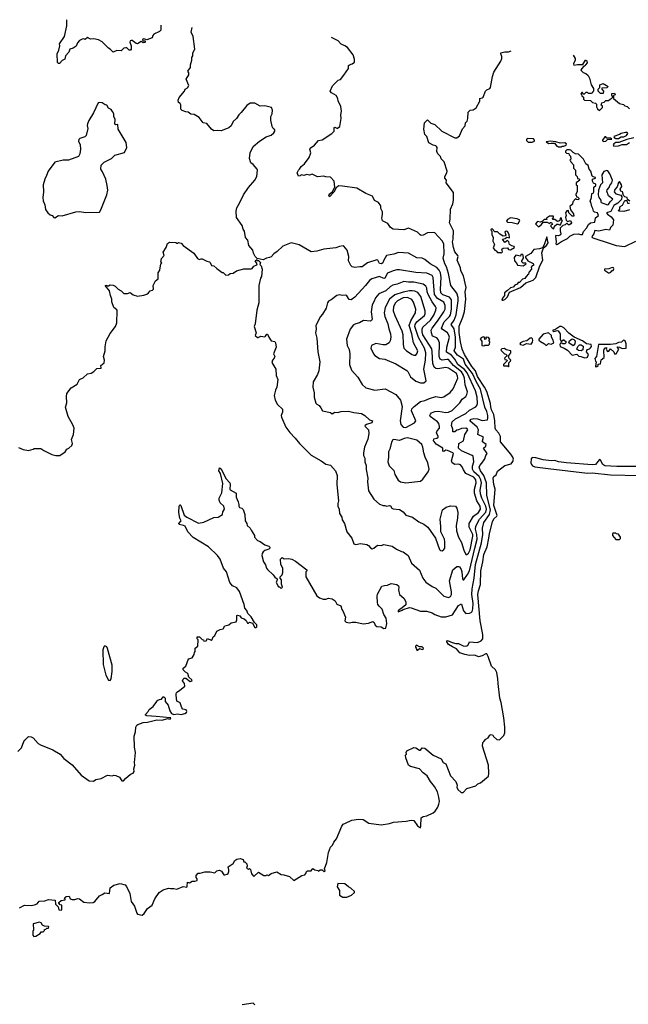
# Model space of a CAD drawing. Extents: x 1678759 to 1859541, y 384609 to 522867.
# Tile 147 of 256: x 1720488 to 1727182, y 505014 to 515851. Entities that reach past the tile are written whole.
import ezdxf

# ---------------------------------------------------------------- set-up
doc = ezdxf.new("R2010")
doc.units = 0

msp = doc.modelspace()

# ---------------------------------------------------------------- linework, layer by layer
at = {"layer": '0CON20XD'}
for points in [[(1720475, 511142), (1720525, 511122), (1720585, 511110), (1720637, 511123), (1720648, 511132), (1720722, 511132), (1720755, 511108), (1720840, 511065), (1720885, 511053), (1720915, 511053), (1720928, 511055), (1720988, 511095), (1721007, 511123), (1721030, 511135), (1721060, 511165), (1721068, 511185), (1721058, 511232), (1721080, 511285), (1721088, 511355), (1721073, 511393), (1721022, 511485), (1720992, 511585), (1721007, 511635), (1721002, 511705), (1721008, 511735), (1721055, 511800), (1721119, 511841), (1721145, 511892), (1721185, 511910), (1721235, 511952), (1721275, 511962), (1721305, 511978), (1721335, 512010), (1721383, 512017), (1721382, 512045), (1721416, 512075), (1721420, 512105), (1721409, 512145), (1721430, 512205), (1721430, 512250), (1721440, 512315), (1721483, 512397), (1721543, 512475), (1721558, 512515), (1721560, 512645), (1721555, 512658), (1721523, 512685), (1721503, 512745), (1721503, 512775), (1721486, 512815), (1721477, 512865), (1721430, 512925), (1721445, 512930), (1721452, 512922), (1721465, 512920), (1721485, 512932), (1721515, 512930), (1721539, 512919), (1721572, 512885), (1721605, 512867), (1721635, 512838), (1721673, 512837), (1721705, 512848), (1721735, 512822), (1721785, 512808), (1721852, 512818), (1721885, 512830), (1721906, 512844), (1721922, 512868), (1721950, 512875), (1721960, 512885), (1721958, 512925), (1721982, 512978), (1722012, 512998), (1722010, 513065), (1722030, 513095), (1722040, 513165), (1722050, 513175), (1722042, 513182), (1722048, 513222), (1722078, 513255), (1722068, 513292), (1722100, 513345), (1722113, 513387), (1722135, 513402), (1722205, 513400), (1722215, 513390), (1722225, 513390), (1722235, 513400), (1722265, 513392), (1722287, 513367), (1722403, 513283), (1722445, 513222), (1722465, 513212), (1722485, 513220), (1722495, 513218), (1722545, 513192), (1722577, 513187), (1722585, 513180), (1722597, 513147), (1722625, 513142), (1722655, 513112), (1722715, 513070), (1722725, 513070), (1722755, 513040), (1722785, 513042), (1722805, 513058), (1722835, 513062), (1722874, 513086), (1722955, 513110), (1723035, 513108), (1723046, 513114), (1723062, 513138), (1723098, 513152), (1723100, 513165), (1723080, 513195), (1723095, 513210), (1723102, 513202), (1723115, 513200), (1723137, 513177), (1723130, 513155), (1723145, 513140), (1723156, 513106), (1723148, 513025), (1723138, 513005), (1723120, 512925), (1723118, 512735), (1723097, 512655), (1723080, 512505), (1723067, 512475), (1723090, 512405), (1723080, 512375), (1723105, 512352), (1723113, 512353), (1723141, 512369), (1723185, 512362), (1723193, 512367), (1723205, 512390), (1723215, 512390), (1723227, 512355), (1723255, 512317), (1723295, 512308), (1723303, 512295), (1723310, 512245), (1723281, 512175), (1723293, 512145), (1723287, 512125), (1723268, 512105), (1723261, 512079), (1723304, 512005), (1723310, 511935), (1723328, 511892), (1723316, 511805), (1723302, 511775), (1723289, 511715), (1723299, 511665), (1723324, 511615), (1723379, 511565), (1723378, 511532), (1723364, 511496), (1723367, 511475), (1723416, 511365), (1723458, 511308), (1723520, 511245), (1723566, 511186), (1723695, 511058), (1723805, 510997), (1723855, 510958), (1723905, 510948), (1723960, 510885), (1723979, 510835), (1723976, 510735), (1723996, 510555), (1723987, 510525), (1723987, 510495), (1724002, 510462), (1724007, 510415), (1724033, 510375), (1724036, 510345), (1724060, 510305), (1724085, 510213), (1724140, 510145), (1724162, 510082), (1724185, 510074), (1724235, 510084), (1724305, 510076), (1724323, 510065), (1724347, 510037), (1724365, 510028), (1724385, 510034), (1724425, 510068), (1724465, 510064), (1724495, 510074), (1724585, 510056), (1724632, 510022), (1724688, 509998), (1724705, 509994), (1724762, 509952), (1724799, 509869), (1724885, 509792), (1724924, 509704), (1724955, 509660), (1725025, 509611), (1725065, 509594), (1725154, 509505), (1725203, 509493), (1725225, 509503), (1725237, 509525), (1725238, 509555), (1725217, 509675), (1725254, 509795), (1725295, 509833), (1725315, 509834), (1725325, 509828), (1725345, 509799), (1725353, 509775), (1725360, 509695), (1725365, 509686), (1725375, 509686), (1725415, 509744), (1725435, 509786), (1725496, 510034), (1725520, 510135), (1725517, 510185), (1725502, 510245), (1725504, 510275), (1725544, 510355), (1725615, 510430), (1725624, 510465), (1725615, 510497), (1725570, 510585), (1725557, 510633), (1725554, 510674), (1725567, 510753), (1725561, 510785), (1725543, 510823), (1725482, 510875), (1725467, 510905), (1725467, 510935), (1725482, 510985), (1725477, 511045), (1725465, 511055), (1725348, 511105), (1725313, 511135), (1725318, 511185), (1725371, 511215), (1725385, 511285), (1725418, 511335), (1725415, 511345), (1725395, 511356), (1725349, 511351), (1725315, 511335), (1725295, 511332), (1725274, 511315), (1725254, 511314), (1725253, 511345), (1725239, 511385), (1725245, 511423), (1725282, 511458), (1725395, 511515), (1725435, 511552), (1725505, 511589), (1725516, 511604), (1725523, 511627), (1725520, 511695), (1725502, 511765), (1725411, 511965), (1725379, 511999), (1725309, 512055), (1725275, 512115), (1725239, 512159), (1725182, 512192), (1725185, 512245), (1725215, 512355), (1725209, 512379), (1725192, 512405), (1725134, 512444), (1725128, 512455), (1725158, 512525), (1725215, 512583), (1725225, 512601), (1725239, 512665), (1725236, 512766), (1725216, 512796), (1725143, 512823), (1725121, 512845), (1725116, 512885), (1725124, 513015), (1725117, 513065), (1725102, 513095), (1725075, 513124), (1725003, 513163), (1724945, 513210), (1724915, 513226), (1724855, 513231), (1724765, 513283), (1724655, 513287), (1724605, 513269), (1724524, 513255), (1724492, 513205), (1724483, 513175), (1724466, 513164), (1724445, 513169), (1724428, 513205), (1724415, 513208), (1724315, 513173), (1724255, 513130), (1724229, 513131), (1724175, 513124), (1724145, 513132), (1724129, 513145), (1724106, 513196), (1724108, 513245), (1724089, 513315), (1724055, 513359), (1724045, 513362), (1724005, 513356), (1723965, 513339), (1723835, 513326), (1723755, 513304), (1723696, 513296), (1723563, 513373), (1723475, 513394), (1723382, 513358), (1723320, 513300), (1723282, 513275), (1723255, 513242), (1723235, 513232), (1723203, 513227), (1723165, 513208), (1723102, 513222), (1723080, 513245), (1723061, 513281), (1723052, 513315), (1723010, 513365), (1722997, 513425), (1722973, 513455), (1722960, 513525), (1722947, 513545), (1722936, 513585), (1722872, 513675), (1722869, 513745), (1722875, 513780), (1722907, 513833), (1722951, 513925), (1723005, 514004), (1723074, 514085), (1723096, 514125), (1723104, 514195), (1723100, 514205), (1723057, 514257), (1723031, 514275), (1723016, 514325), (1723024, 514386), (1723056, 514455), (1723126, 514514), (1723200, 514560), (1723255, 514580), (1723285, 514607), (1723296, 514625), (1723295, 514640), (1723278, 514655), (1723267, 514675), (1723249, 514745), (1723250, 514785), (1723267, 514815), (1723270, 514855), (1723258, 514885), (1723245, 514890), (1723185, 514904), (1723135, 514900), (1723075, 514931), (1723025, 514931), (1722987, 514905), (1722925, 514829), (1722897, 514803), (1722873, 514765), (1722838, 514732), (1722815, 514683), (1722788, 514662), (1722770, 514655), (1722705, 514629), (1722665, 514632), (1722625, 514627), (1722597, 514647), (1722545, 514708), (1722505, 514717), (1722464, 514774), (1722406, 514806), (1722372, 514812), (1722340, 514835), (1722315, 514838), (1722275, 514853), (1722262, 514865), (1722262, 514915), (1722255, 514928), (1722235, 514940), (1722230, 514965), (1722244, 514995), (1722302, 515065), (1722308, 515085), (1722335, 515100), (1722347, 515125), (1722320, 515195), (1722348, 515245), (1722350, 515265), (1722338, 515285), (1722367, 515325), (1722367, 515355), (1722383, 515405), (1722382, 515435), (1722393, 515455), (1722393, 515485), (1722413, 515525), (1722397, 515665), (1722374, 515715), (1722387, 515765)], [(1722039, 515791), (1722042, 515735), (1722025, 515720), (1721965, 515690), (1721952, 515678), (1721945, 515652), (1721885, 515630), (1721855, 515642), (1721842, 515635), (1721840, 515625), (1721848, 515618), (1721868, 515618), (1721870, 515605), (1721865, 515600), (1721845, 515598), (1721825, 515610), (1721784, 515586), (1721770, 515590), (1721725, 515622), (1721715, 515622), (1721705, 515618), (1721700, 515605), (1721716, 515565), (1721716, 515525), (1721706, 515514), (1721692, 515515), (1721665, 515542), (1721655, 515543), (1721634, 515536), (1721605, 515508), (1721555, 515513), (1721515, 515493), (1721485, 515528), (1721465, 515538), (1721395, 515608), (1721355, 515628), (1721305, 515642), (1721268, 515638), (1721234, 515656), (1721207, 515633), (1721195, 515640), (1721175, 515637), (1721145, 515622), (1721123, 515595), (1721110, 515560), (1721075, 515536), (1721038, 515525), (1721028, 515495), (1720991, 515455), (1720983, 515417), (1720955, 515402), (1720925, 515370), (1720915, 515370), (1720905, 515380), (1720899, 515475), (1720918, 515515), (1720928, 515562), (1720926, 515585), (1720982, 515665), (1721006, 515785), (1721008, 515851)], [(1721990, 508180), (1721885, 508190), (1721872, 508195), (1721873, 508205), (1721900, 508235), (1721911, 508259), (1721955, 508292), (1721998, 508345), (1722002, 508358), (1722025, 508370), (1722048, 508372), (1722065, 508398), (1722075, 508398), (1722090, 508385), (1722090, 508345), (1722120, 508305), (1722140, 508245), (1722158, 508215), (1722185, 508204), (1722225, 508209), (1722265, 508204), (1722306, 508214), (1722322, 508225), (1722327, 508235), (1722320, 508255), (1722281, 508261), (1722270, 508275), (1722255, 508330), (1722215, 508350), (1722208, 508415), (1722208, 508435), (1722215, 508450), (1722245, 508468), (1722304, 508516), (1722300, 508545), (1722278, 508575), (1722287, 508593), (1722298, 508602), (1722315, 508602), (1722365, 508568), (1722387, 508573), (1722382, 508585), (1722350, 508615), (1722338, 508655), (1722311, 508671), (1722288, 508695), (1722288, 508712), (1722316, 508734), (1722344, 508816), (1722385, 508828), (1722407, 508863), (1722410, 508885), (1722418, 508895), (1722420, 508935), (1722448, 508955), (1722450, 509025), (1722440, 509035), (1722442, 509058), (1722467, 509057), (1722495, 509030), (1722510, 509025), (1722515, 509010), (1722540, 509015), (1722555, 509040), (1722595, 509023), (1722605, 509030), (1722615, 509058), (1722636, 509074), (1722655, 509120), (1722695, 509138), (1722725, 509148), (1722745, 509178), (1722788, 509192), (1722815, 509213), (1722868, 509225), (1722877, 509245), (1722878, 509292), (1722885, 509298), (1722909, 509289), (1722925, 509268), (1722956, 509256), (1722978, 509238), (1722995, 509210), (1723005, 509210), (1723015, 509220), (1723048, 509208), (1723075, 509162), (1723085, 509160), (1723095, 509170), (1723095, 509190), (1723070, 509215), (1723035, 509280), (1722996, 509316), (1722988, 509348), (1722964, 509374), (1722959, 509415), (1722905, 509556), (1722875, 509596), (1722828, 509618), (1722799, 509655), (1722762, 509775), (1722731, 509815), (1722692, 509912), (1722665, 509953), (1722565, 510049), (1722395, 510152), (1722338, 510215), (1722308, 510275), (1722290, 510285), (1722242, 510295), (1722238, 510305), (1722266, 510336), (1722251, 510365), (1722240, 510425), (1722242, 510495), (1722248, 510512), (1722255, 510512), (1722259, 510505), (1722298, 510398), (1722326, 510376), (1722455, 510309), (1722515, 510320), (1722625, 510370), (1722670, 510375), (1722718, 510405), (1722722, 510435), (1722742, 510465), (1722732, 510495), (1722695, 510532), (1722684, 510564), (1722684, 510585), (1722711, 510645), (1722721, 510745), (1722696, 510856), (1722679, 510885), (1722685, 510920), (1722706, 510906), (1722755, 510802), (1722798, 510755), (1722802, 510735), (1722798, 510685), (1722802, 510675), (1722868, 510638), (1722868, 510595), (1722892, 510545), (1722900, 510515), (1722898, 510495), (1722905, 510483), (1722930, 510475), (1722948, 510458), (1722963, 510405), (1722967, 510335), (1722988, 510305), (1722992, 510285), (1723023, 510253), (1723033, 510233), (1723070, 510175), (1723070, 510155), (1723105, 510118), (1723135, 510107), (1723185, 510071), (1723230, 510055), (1723240, 510045), (1723240, 510035), (1723228, 510022), (1723185, 510010), (1723165, 509993), (1723154, 509975), (1723151, 509955), (1723171, 509885), (1723192, 509852), (1723203, 509815), (1723215, 509798), (1723275, 509742), (1723294, 509714), (1723320, 509695), (1723322, 509685), (1723310, 509655), (1723335, 509610), (1723345, 509610), (1723365, 509590), (1723378, 509605), (1723367, 509637), (1723368, 509685), (1723352, 509705), (1723355, 509720), (1723375, 509740), (1723383, 509765), (1723382, 509815), (1723360, 509855), (1723358, 509912), (1723375, 509930), (1723398, 509918), (1723445, 509920), (1723482, 509912), (1723521, 509891), (1723646, 509796), (1723647, 509785), (1723637, 509773), (1723635, 509720), (1723755, 509508), (1723785, 509486), (1723825, 509474), (1723855, 509474), (1723885, 509483), (1723925, 509478), (1723958, 509455), (1723977, 509417), (1724019, 509399), (1724030, 509360), (1724041, 509345), (1724070, 509275), (1724066, 509235), (1724078, 509218), (1724115, 509214), (1724145, 509221), (1724185, 509220), (1724265, 509203), (1724325, 509207), (1724373, 509227), (1724387, 509215), (1724398, 509185), (1724415, 509173), (1724465, 509168), (1724495, 509151), (1724515, 509152), (1724526, 509205), (1724520, 509265), (1724494, 509305), (1724474, 509364), (1724441, 509395), (1724429, 509415), (1724422, 509435), (1724420, 509505), (1724425, 509527), (1724470, 509615), (1724500, 509625), (1724535, 509628), (1724575, 509644), (1724635, 509634), (1724655, 509620), (1724660, 509605), (1724654, 509575), (1724664, 509525), (1724715, 509483), (1724736, 509445), (1724735, 509410), (1724678, 509362), (1724662, 509358), (1724650, 509345), (1724652, 509332), (1724695, 509350), (1724705, 509360), (1724775, 509380), (1724795, 509379), (1724895, 509341), (1724965, 509339), (1725025, 509324), (1725055, 509303), (1725125, 509277), (1725175, 509277), (1725249, 509301), (1725315, 509402), (1725339, 509419), (1725347, 509417), (1725370, 509345), (1725395, 509316), (1725435, 509318), (1725455, 509326), (1725465, 509337), (1725474, 509366), (1725476, 509424), (1725461, 509525), (1725464, 509585), (1725486, 509704), (1725502, 509855), (1725568, 510092), (1725581, 510185), (1725578, 510255), (1725595, 510315), (1725656, 510405), (1725667, 510455), (1725625, 510615), (1725621, 510755), (1725595, 510835), (1725557, 510887), (1725541, 510925), (1725548, 510945), (1725572, 510968), (1725605, 511016), (1725616, 511054), (1725630, 511075), (1725589, 511135), (1725615, 511158), (1725619, 511175), (1725580, 511205), (1725578, 511215), (1725589, 511255), (1725527, 511287), (1725533, 511335), (1725521, 511365), (1725440, 511435), (1725455, 511455), (1725485, 511463), (1725525, 511458), (1725575, 511438), (1725633, 511447), (1725639, 511465), (1725636, 511495), (1725625, 511540), (1725606, 511585), (1725558, 511785), (1725508, 511868), (1725467, 511957), (1725388, 512058), (1725369, 512115), (1725305, 512160), (1725268, 512205), (1725280, 512245), (1725283, 512355), (1725267, 512447), (1725234, 512495), (1725267, 512545), (1725288, 512602), (1725312, 512755), (1725312, 512795), (1725295, 512840), (1725229, 512925), (1725203, 513057), (1725182, 513132), (1725163, 513165), (1725145, 513225), (1725158, 513275), (1725155, 513385), (1725135, 513418), (1725055, 513504), (1725035, 513510), (1724975, 513504), (1724925, 513479), (1724905, 513477), (1724892, 513482), (1724865, 513511), (1724766, 513556), (1724715, 513537), (1724595, 513546), (1724566, 513565), (1724537, 513607), (1724477, 513637), (1724473, 513665), (1724480, 513705), (1724477, 513735), (1724462, 513772), (1724462, 513802), (1724435, 513840), (1724391, 513861), (1724368, 513908), (1724297, 513937), (1724198, 513998), (1724040, 514020), (1723998, 514022), (1723986, 514014), (1723968, 514002), (1723945, 513951), (1723895, 513902), (1723890, 513915), (1723898, 513935), (1723930, 513960), (1723954, 514006), (1723947, 514075), (1723908, 514118), (1723855, 514122), (1723835, 514130), (1723765, 514123), (1723705, 514150), (1723675, 514141), (1723645, 514146), (1723615, 514136), (1723585, 514142), (1723575, 514133), (1723555, 514130), (1723542, 514165), (1723554, 514196), (1723566, 514204), (1723586, 514234), (1723622, 514265), (1723672, 514335), (1723690, 514385), (1723680, 514425), (1723685, 514437), (1723731, 514469), (1723775, 514522), (1723815, 514530), (1723921, 514599), (1723947, 514625), (1723946, 514664), (1723955, 514667), (1723975, 514657), (1723985, 514658), (1724009, 514675), (1724024, 514764), (1724019, 514805), (1724026, 514845), (1724022, 514895), (1724011, 514921), (1723990, 514955), (1723988, 514985), (1723969, 515015), (1723919, 515045), (1723903, 515065), (1723927, 515123), (1723990, 515185), (1724015, 515192), (1724055, 515242), (1724103, 515315), (1724106, 515345), (1724114, 515355), (1724145, 515366), (1724169, 515385), (1724170, 515415), (1724155, 515464), (1724095, 515544), (1724064, 515564), (1724025, 515580), (1723990, 515620), (1723917, 515654)], [(1725249, 508949), (1725205, 508975), (1725185, 509005), (1725185, 509016), (1725195, 509018), (1725245, 508996), (1725285, 508986), (1725314, 508986), (1725365, 508958), (1725396, 508954), (1725417, 508963), (1725435, 509005), (1725524, 508996), (1725564, 509016), (1725583, 509037), (1725584, 509085), (1725554, 509234), (1725529, 509525), (1725534, 509565), (1725557, 509635), (1725559, 509785), (1725582, 509885), (1725592, 509965), (1725631, 510049), (1725649, 510145), (1725654, 510195), (1725688, 510325), (1725705, 510357), (1725736, 510385), (1725739, 510395), (1725704, 510505), (1725718, 510685), (1725704, 510735), (1725696, 510805), (1725705, 510823), (1725728, 510842), (1725745, 510880), (1725825, 510943), (1725895, 510964), (1725913, 510987), (1725918, 511012), (1725911, 511035), (1725889, 511069), (1725778, 511205), (1725777, 511265), (1725760, 511300), (1725725, 511335), (1725719, 511355), (1725715, 511435), (1725703, 511505), (1725677, 511555), (1725670, 511590), (1725665, 511628), (1725625, 511758), (1725602, 511805), (1725522, 511925), (1725501, 511985), (1725462, 512032), (1725380, 512165), (1725355, 512225), (1725335, 512305), (1725322, 512408), (1725323, 512477), (1725363, 512577), (1725380, 512640), (1725396, 512775), (1725388, 512855), (1725400, 512905), (1725370, 513030), (1725342, 513085), (1725335, 513120), (1725301, 513205), (1725311, 513245), (1725309, 513255), (1725276, 513295), (1725259, 513345), (1725248, 513405), (1725256, 513435), (1725258, 513528), (1725217, 513615), (1725224, 513655), (1725227, 513765), (1725252, 513825), (1725259, 513865), (1725259, 513949), (1725180, 514055), (1725181, 514085), (1725166, 514106), (1725164, 514125), (1725186, 514164), (1725190, 514185), (1725157, 514287), (1725125, 514320), (1725118, 514345), (1725088, 514375), (1725075, 514400), (1725080, 514445), (1725073, 514455), (1725065, 514463), (1725035, 514470), (1724988, 514495), (1724967, 514565), (1724946, 514586), (1724933, 514645), (1724940, 514715), (1724975, 514748), (1725012, 514712), (1725055, 514697), (1725132, 514625), (1725275, 514549), (1725295, 514550), (1725325, 514572), (1725359, 514651), (1725387, 514683), (1725390, 514715), (1725409, 514735), (1725418, 514765), (1725422, 514835), (1725444, 514856), (1725475, 514859), (1725509, 514881), (1725550, 514955), (1725550, 514985), (1725575, 514990), (1725585, 515000), (1725610, 515065), (1725625, 515079), (1725658, 515092), (1725666, 515104), (1725688, 515225), (1725704, 515275), (1725781, 515395), (1725791, 515425), (1725792, 515445), (1725779, 515475), (1725782, 515485), (1725825, 515496), (1725865, 515496), (1725895, 515509)], [(1726576, 515459), (1726598, 515425), (1726598, 515405), (1726580, 515365), (1726585, 515350), (1726622, 515358), (1726682, 515358), (1726710, 515405), (1726717, 515407), (1726728, 515398), (1726730, 515375), (1726710, 515355), (1726705, 515340), (1726692, 515338), (1726670, 515315), (1726662, 515295), (1726685, 515270), (1726715, 515260), (1726742, 515235), (1726756, 515206), (1726773, 515133), (1726800, 515095), (1726800, 515065), (1726790, 515055), (1726790, 515045), (1726775, 515040), (1726745, 515040), (1726735, 515050), (1726715, 515050), (1726698, 515032), (1726685, 515030), (1726678, 515048), (1726672, 515048), (1726660, 515035), (1726668, 515028), (1726672, 515012), (1726688, 514998), (1726690, 514975), (1726700, 514965), (1726765, 514960), (1726788, 514938), (1726823, 514933), (1726832, 514922), (1726833, 514893), (1726845, 514870), (1726865, 514850), (1726900, 514885), (1726898, 514898), (1726880, 514915), (1726888, 514922), (1726890, 514935), (1726918, 514942), (1726935, 514960), (1726965, 514960), (1726982, 514978), (1726998, 514982), (1727010, 514995), (1727008, 515008), (1727000, 515015), (1727002, 515038), (1727032, 515042), (1727038, 515025), (1727020, 515015), (1727020, 514985), (1727085, 514930), (1727128, 514918), (1727143, 514903), (1727170, 514895), (1727195, 514870)], [(1726905, 515040), (1726875, 515040), (1726850, 515065), (1726852, 515088), (1726870, 515105), (1726870, 515135), (1726905, 515148), (1726960, 515115), (1726945, 515100), (1726892, 515098), (1726890, 515085), (1726910, 515065), (1726905, 515040)], [(1720875, 513671), (1720915, 513697), (1720955, 513691), (1721106, 513736), (1721145, 513740), (1721215, 513728), (1721365, 513733), (1721381, 513759), (1721446, 513924), (1721456, 513975), (1721451, 514025), (1721434, 514094), (1721400, 514175), (1721381, 514205), (1721385, 514250), (1721416, 514284), (1721498, 514325), (1721535, 514361), (1721641, 514389), (1721666, 514444), (1721659, 514499), (1721571, 514645), (1721568, 514698), (1721544, 514694), (1721535, 514700), (1721538, 514755), (1721525, 514780), (1721524, 514815), (1721510, 514840), (1721495, 514863), (1721466, 514876), (1721445, 514912), (1721430, 514915), (1721396, 514936), (1721365, 514940), (1721352, 514935), (1721299, 514825), (1721248, 514742), (1721234, 514706), (1721232, 514685), (1721239, 514655), (1721220, 514575), (1721205, 514562), (1721148, 514545), (1721138, 514532), (1721136, 514515), (1721154, 514475), (1721156, 514425), (1721150, 514375), (1721136, 514344), (1721025, 514304), (1720965, 514306), (1720875, 514282), (1720800, 514185), (1720784, 514135), (1720763, 514097), (1720746, 514035), (1720749, 513955), (1720741, 513895), (1720746, 513856), (1720766, 513815), (1720772, 513762), (1720797, 513725), (1720824, 513704), (1720846, 513696), (1720862, 513672), (1720875, 513671)], [(1727075, 514544), (1727105, 514561), (1727135, 514562), (1727162, 514575), (1727178, 514598), (1727169, 514609), (1727151, 514609), (1727105, 514600), (1727085, 514588), (1727023, 514567), (1727028, 514555), (1727044, 514544), (1727075, 514544)], [(1726082, 514502), (1726125, 514503), (1726151, 514515), (1726152, 514525), (1726140, 514540), (1726078, 514542), (1726064, 514535), (1726062, 514522), (1726082, 514502)], [(1726445, 514450), (1726455, 514460), (1726475, 514460), (1726499, 514471), (1726503, 514485), (1726485, 514496), (1726432, 514492), (1726385, 514507), (1726325, 514514), (1726278, 514505), (1726307, 514487), (1726335, 514493), (1726372, 514492), (1726395, 514460), (1726405, 514460), (1726415, 514450), (1726445, 514450)], [(1726915, 514509), (1726935, 514513), (1726955, 514532), (1727000, 514535), (1726987, 514547), (1726948, 514548), (1726935, 514560), (1726925, 514560), (1726898, 514525), (1726898, 514518), (1726915, 514509)], [(1727245, 514549), (1727168, 514532), (1727079, 514501), (1727045, 514500), (1727025, 514486), (1727017, 514475), (1727025, 514458), (1727076, 514464), (1727115, 514478), (1727162, 514478), (1727195, 514498)], [(1726395, 513376), (1726405, 513379), (1726449, 513411), (1726515, 513443), (1726541, 513469), (1726585, 513492), (1726635, 513494), (1726657, 513485), (1726678, 513485), (1726689, 513521), (1726724, 513555), (1726743, 513597), (1726765, 513616), (1726815, 513624), (1726821, 513669), (1726855, 513695), (1726844, 513725), (1726812, 513732), (1726799, 513745), (1726794, 513774), (1726780, 513795), (1726772, 513842), (1726762, 513855), (1726777, 513893), (1726783, 513937), (1726795, 513942), (1726805, 513958), (1726803, 514007), (1726826, 514025), (1726825, 514040), (1726800, 514050), (1726788, 514075), (1726790, 514095), (1726820, 514105), (1726820, 514115), (1726795, 514120), (1726785, 514130), (1726772, 514182), (1726752, 514205), (1726740, 514245), (1726714, 514264), (1726690, 514315), (1726635, 514370), (1726603, 514373), (1726575, 514390), (1726550, 514415), (1726535, 514420), (1726505, 514420), (1726490, 514405), (1726492, 514392), (1726502, 514382), (1726528, 514378), (1726532, 514362), (1726548, 514348), (1726550, 514315), (1726540, 514305), (1726548, 514298), (1726550, 514285), (1726578, 514255), (1726580, 514215), (1726600, 514195), (1726600, 514145), (1726620, 514125), (1726622, 514102), (1726638, 514098), (1726650, 514085), (1726610, 514055), (1726610, 514035), (1726620, 514025), (1726620, 513955), (1726600, 513925), (1726608, 513918), (1726612, 513902), (1726628, 513898), (1726640, 513885), (1726635, 513870), (1726612, 513872), (1726602, 513878), (1726572, 513848), (1726568, 513822), (1726540, 513795), (1726548, 513758), (1726578, 513715), (1726585, 513690), (1726565, 513690), (1726530, 513725), (1726525, 513750), (1726505, 513748), (1726490, 513725), (1726500, 513695), (1726492, 513675), (1726500, 513645), (1726515, 513630), (1726545, 513640), (1726556, 513616), (1726552, 513605), (1726535, 513592), (1726525, 513592), (1726505, 513610), (1726487, 513593), (1726463, 513587), (1726432, 513555), (1726433, 513527), (1726442, 513495), (1726435, 513482), (1726415, 513471), (1726385, 513477), (1726381, 513469), (1726388, 513405), (1726384, 513385), (1726395, 513376)], [(1726955, 513813), (1726965, 513816), (1726984, 513846), (1727012, 513875), (1726964, 513914), (1726947, 513965), (1726950, 513980), (1726972, 514005), (1726978, 514025), (1727003, 514055), (1727008, 514085), (1726978, 514155), (1726957, 514187), (1726945, 514192), (1726915, 514179), (1726892, 514145), (1726898, 514055), (1726875, 514032), (1726854, 513975), (1726852, 513922), (1726857, 513895), (1726882, 513865), (1726880, 513845), (1726885, 513838), (1726955, 513813)], [(1727200, 513855), (1727172, 513872), (1727170, 513895), (1727145, 513900), (1727130, 513915), (1727120, 513955), (1727102, 513965), (1727093, 513985), (1727110, 514015), (1727108, 514035), (1727085, 514070), (1727075, 514060), (1727060, 514010), (1727035, 513983), (1727027, 513955), (1727045, 513934), (1727100, 513920), (1727112, 513902), (1727108, 513872), (1727067, 513833), (1727025, 513806), (1726989, 513741), (1726942, 513725), (1726955, 513709), (1726995, 513682), (1727018, 513648), (1727011, 513589), (1726988, 513565), (1726977, 513533), (1726935, 513543), (1726858, 513522), (1726815, 513532), (1726802, 513495), (1726780, 513465), (1726784, 513455), (1726805, 513445), (1726971, 513391), (1727050, 513365), (1727145, 513355), (1727265, 513415)], [(1727195, 513760), (1727135, 513738), (1727073, 513743), (1727090, 513765), (1727088, 513785), (1727092, 513795), (1727119, 513811), (1727145, 513862), (1727165, 513860), (1727175, 513832), (1727195, 513830)], [(1725965, 513604), (1725975, 513610), (1725988, 513645), (1725959, 513659), (1725885, 513670), (1725855, 513650), (1725844, 513635), (1725855, 513622), (1725905, 513620), (1725965, 513604)], [(1726365, 513550), (1726370, 513580), (1726395, 513600), (1726412, 513602), (1726425, 513592), (1726437, 513593), (1726452, 513628), (1726460, 513635), (1726450, 513645), (1726445, 513670), (1726432, 513668), (1726428, 513642), (1726418, 513632), (1726405, 513630), (1726375, 513652), (1726352, 513652), (1726350, 513665), (1726360, 513675), (1726360, 513690), (1726315, 513688), (1726282, 513668), (1726285, 513650), (1726258, 513652), (1726238, 513632), (1726216, 513624), (1726185, 513630), (1726160, 513605), (1726195, 513571), (1726227, 513595), (1726247, 513623), (1726291, 513621), (1726315, 513608), (1726325, 513618), (1726337, 513617), (1726350, 513595), (1726330, 513590), (1726332, 513575), (1726345, 513560), (1726365, 513550)], [(1725785, 513280), (1725800, 513295), (1725792, 513325), (1725805, 513338), (1725855, 513340), (1725865, 513322), (1725885, 513318), (1725930, 513345), (1725928, 513355), (1725901, 513361), (1725877, 513377), (1725869, 513405), (1725855, 513422), (1725825, 513400), (1725800, 513435), (1725827, 513443), (1725845, 513458), (1725875, 513450), (1725873, 513485), (1725855, 513520), (1725840, 513525), (1725824, 513514), (1725837, 513483), (1725827, 513473), (1725805, 513470), (1725771, 513491), (1725745, 513516), (1725715, 513517), (1725685, 513549), (1725673, 513547), (1725670, 513535), (1725682, 513522), (1725682, 513485), (1725697, 513455), (1725694, 513415), (1725709, 513375), (1725695, 513340), (1725714, 513314), (1725728, 513308), (1725745, 513290), (1725775, 513290), (1725785, 513280)], [(1725805, 512764), (1725825, 512771), (1725855, 512801), (1725877, 512853), (1725997, 512905), (1726057, 512953), (1726135, 512984), (1726165, 513014), (1726209, 513141), (1726243, 513205), (1726233, 513285), (1726250, 513339), (1726282, 513365), (1726300, 513395), (1726285, 513460), (1726258, 513372), (1726239, 513341), (1726205, 513328), (1726145, 513323), (1726112, 513278), (1726050, 513245), (1726052, 513232), (1726077, 513197), (1726135, 513168), (1726140, 513155), (1726140, 513145), (1726125, 513142), (1726113, 513127), (1726118, 513105), (1726093, 513077), (1726086, 513054), (1726058, 513025), (1726046, 513004), (1726020, 512995), (1725985, 512960), (1725972, 512958), (1725959, 512941), (1725935, 512928), (1725915, 512907), (1725885, 512900), (1725855, 512872), (1725822, 512845), (1725822, 512815), (1725798, 512785), (1725790, 512765), (1725805, 512764)], [(1726025, 513140), (1726060, 513165), (1726055, 513170), (1726025, 513170), (1726010, 513185), (1726010, 513195), (1726030, 513225), (1726025, 513260), (1726015, 513270), (1726002, 513268), (1725995, 513250), (1725945, 513260), (1725928, 513235), (1725932, 513195), (1725958, 513168), (1725965, 513150), (1726025, 513140)], [(1725405, 509964), (1725425, 509981), (1725442, 510015), (1725474, 510165), (1725471, 510185), (1725433, 510265), (1725433, 510305), (1725480, 510385), (1725535, 510425), (1725556, 510465), (1725552, 510495), (1725517, 510557), (1725490, 510640), (1725489, 510685), (1725508, 510755), (1725505, 510785), (1725482, 510815), (1725397, 510855), (1725370, 510895), (1725355, 510931), (1725335, 510951), (1725315, 510957), (1725275, 510956), (1725246, 510975), (1725239, 510995), (1725261, 511075), (1725254, 511085), (1725195, 511110), (1725175, 511112), (1725155, 511100), (1725142, 511102), (1725141, 511135), (1725070, 511180), (1725047, 511207), (1725040, 511215), (1725043, 511237), (1725075, 511245), (1725091, 511255), (1725092, 511265), (1725074, 511305), (1725080, 511325), (1725104, 511355), (1725105, 511375), (1725097, 511405), (1725084, 511425), (1725004, 511485), (1725000, 511495), (1725005, 511510), (1725016, 511525), (1725053, 511537), (1725095, 511542), (1725175, 511526), (1725205, 511532), (1725245, 511551), (1725329, 511635), (1725354, 511675), (1725395, 511705), (1725407, 511725), (1725415, 511755), (1725389, 511831), (1725381, 511905), (1725367, 511945), (1725348, 511975), (1725260, 512045), (1725205, 512109), (1725185, 512112), (1725135, 512103), (1725112, 512115), (1725103, 512145), (1725107, 512295), (1725092, 512332), (1725075, 512348), (1725029, 512369), (1725016, 512405), (1725015, 512435), (1725025, 512457), (1725085, 512532), (1725154, 512635), (1725167, 512665), (1725169, 512705), (1725152, 512742), (1725083, 512783), (1725051, 512825), (1725037, 513015), (1725025, 513035), (1724965, 513061), (1724845, 513067), (1724665, 513098), (1724635, 513097), (1724595, 513088), (1724535, 513060), (1724505, 513006), (1724495, 513001), (1724445, 513023), (1724361, 512999), (1724335, 512981), (1724292, 512925), (1724174, 512796), (1724135, 512766), (1724112, 512772), (1724085, 512812), (1724075, 512818), (1724035, 512817), (1724005, 512823), (1723975, 512817), (1723915, 512767), (1723885, 512752), (1723872, 512735), (1723860, 512675), (1723820, 512610), (1723796, 512584), (1723744, 512485), (1723748, 512445), (1723742, 512405), (1723756, 512346), (1723767, 512195), (1723789, 512085), (1723777, 511985), (1723763, 511947), (1723718, 511865), (1723714, 511806), (1723726, 511745), (1723727, 511697), (1723745, 511632), (1723755, 511620), (1723784, 511604), (1723800, 511580), (1723818, 511545), (1723907, 511527), (1723925, 511513), (1723955, 511530), (1723985, 511528), (1724025, 511539), (1724105, 511541), (1724165, 511526), (1724246, 511516), (1724286, 511496), (1724336, 511446), (1724368, 511435), (1724360, 511415), (1724303, 511395), (1724287, 511385), (1724284, 511376), (1724325, 511337), (1724328, 511295), (1724316, 511235), (1724280, 511145), (1724268, 511085), (1724271, 511055), (1724284, 511025), (1724286, 510985), (1724300, 510945), (1724300, 510900), (1724316, 510805), (1724312, 510765), (1724326, 510665), (1724382, 510575), (1724445, 510519), (1724485, 510503), (1724505, 510504), (1724525, 510496), (1724555, 510502), (1724565, 510499), (1724583, 510473), (1724595, 510466), (1724665, 510458), (1724705, 510434), (1724735, 510396), (1724808, 510375), (1724880, 510325), (1724935, 510299), (1724979, 510265), (1725061, 510145), (1725105, 510020), (1725115, 510007), (1725134, 510004), (1725155, 510018), (1725164, 510035), (1725166, 510105), (1725159, 510135), (1725121, 510215), (1725122, 510272), (1725114, 510355), (1725139, 510455), (1725179, 510485), (1725225, 510499), (1725283, 510495), (1725297, 510475), (1725309, 510425), (1725304, 510365), (1725288, 510285), (1725292, 510225), (1725316, 510155), (1725348, 510095), (1725374, 510014), (1725395, 509966), (1725405, 509964)], [(1726975, 513064), (1726989, 513071), (1727005, 513090), (1727015, 513090), (1727023, 513107), (1727019, 513119), (1727005, 513122), (1726970, 513110), (1726922, 513105), (1726920, 513095), (1726964, 513064), (1726975, 513064)], [(1724735, 511364), (1724829, 511415), (1724844, 511435), (1724799, 511545), (1724803, 511567), (1724826, 511595), (1724895, 511650), (1724945, 511661), (1724995, 511683), (1725065, 511702), (1725125, 511692), (1725155, 511699), (1725222, 511748), (1725255, 511788), (1725306, 511905), (1725305, 511929), (1725291, 511955), (1725205, 512014), (1725175, 512021), (1725087, 512007), (1725065, 512012), (1725047, 512027), (1725031, 512065), (1725026, 512195), (1725020, 512230), (1724924, 512384), (1724915, 512415), (1724915, 512445), (1724924, 512465), (1725005, 512545), (1725045, 512598), (1725066, 512655), (1725068, 512678), (1725063, 512695), (1725025, 512745), (1724982, 512825), (1724971, 512855), (1724966, 512895), (1724955, 512917), (1724925, 512940), (1724825, 512963), (1724765, 512962), (1724715, 512968), (1724641, 512939), (1724592, 512928), (1724565, 512915), (1724515, 512865), (1724438, 512832), (1724402, 512788), (1724385, 512745), (1724365, 512713), (1724355, 512636), (1724364, 512555), (1724359, 512541), (1724345, 512533), (1724269, 512541), (1724225, 512514), (1724185, 512505), (1724159, 512491), (1724124, 512446), (1724083, 512333), (1724090, 512265), (1724112, 512222), (1724121, 512175), (1724116, 512055), (1724139, 511995), (1724206, 511916), (1724256, 511835), (1724295, 511798), (1724395, 511772), (1724507, 511787), (1724626, 511725), (1724676, 511665), (1724694, 511595), (1724674, 511435), (1724680, 511395), (1724705, 511365), (1724735, 511364)], [(1724935, 511854), (1724959, 511875), (1724935, 512005), (1724953, 512105), (1724956, 512185), (1724939, 512235), (1724873, 512353), (1724835, 512475), (1724838, 512495), (1724855, 512524), (1724939, 512595), (1724949, 512615), (1724947, 512645), (1724902, 512805), (1724867, 512847), (1724835, 512862), (1724805, 512867), (1724775, 512867), (1724705, 512851), (1724615, 512821), (1724556, 512774), (1724507, 512685), (1724497, 512625), (1724506, 512584), (1724538, 512505), (1724548, 512448), (1724568, 512395), (1724571, 512355), (1724564, 512315), (1724551, 512295), (1724515, 512274), (1724485, 512272), (1724405, 512286), (1724358, 512265), (1724352, 512235), (1724380, 512175), (1724395, 512156), (1724445, 512122), (1724504, 512114), (1724625, 512062), (1724745, 511991), (1724758, 511978), (1724785, 511921), (1724845, 511871), (1724895, 511854), (1724935, 511854)], [(1724825, 512157), (1724845, 512159), (1724861, 512179), (1724866, 512205), (1724819, 512295), (1724800, 512395), (1724773, 512485), (1724790, 512535), (1724840, 512625), (1724844, 512665), (1724821, 512741), (1724802, 512772), (1724755, 512792), (1724705, 512788), (1724645, 512758), (1724623, 512735), (1724600, 512695), (1724596, 512645), (1724614, 512595), (1724692, 512425), (1724703, 512385), (1724705, 512275), (1724712, 512235), (1724744, 512205), (1724806, 512165), (1724825, 512157)], [(1726285, 512270), (1726304, 512286), (1726335, 512278), (1726362, 512295), (1726357, 512325), (1726338, 512355), (1726338, 512375), (1726305, 512403), (1726245, 512389), (1726200, 512335), (1726200, 512325), (1726218, 512308), (1726260, 512285), (1726275, 512270), (1726285, 512270)], [(1726705, 512129), (1726725, 512132), (1726735, 512138), (1726744, 512165), (1726723, 512195), (1726725, 512210), (1726735, 512222), (1726755, 512228), (1726765, 512238), (1726776, 512255), (1726775, 512277), (1726722, 512282), (1726677, 512315), (1726588, 512358), (1726529, 512399), (1726475, 512459), (1726449, 512475), (1726428, 512475), (1726375, 512438), (1726352, 512435), (1726352, 512425), (1726365, 512420), (1726405, 512430), (1726412, 512425), (1726433, 512395), (1726433, 512335), (1726445, 512310), (1726465, 512328), (1726475, 512328), (1726498, 512305), (1726497, 512293), (1726485, 512282), (1726464, 512284), (1726452, 512292), (1726435, 512290), (1726428, 512275), (1726434, 512254), (1726477, 512237), (1726513, 512213), (1726565, 512160), (1726615, 512168), (1726637, 512147), (1726660, 512145), (1726705, 512129)], [(1725595, 512260), (1725605, 512270), (1725645, 512270), (1725655, 512280), (1725658, 512305), (1725650, 512325), (1725658, 512335), (1725645, 512352), (1725620, 512355), (1725610, 512345), (1725620, 512335), (1725605, 512330), (1725600, 512355), (1725585, 512359), (1725565, 512350), (1725552, 512335), (1725572, 512312), (1725570, 512265), (1725595, 512260)], [(1726025, 512270), (1726064, 512286), (1726115, 512280), (1726129, 512301), (1726134, 512325), (1726130, 512340), (1726118, 512348), (1726103, 512345), (1726065, 512317), (1726025, 512309), (1725997, 512295), (1725990, 512285), (1725998, 512275), (1726025, 512270)], [(1726575, 512260), (1726530, 512295), (1726534, 512316), (1726565, 512338), (1726585, 512332), (1726597, 512315), (1726596, 512284), (1726575, 512260)], [(1726825, 512030), (1726835, 512032), (1726850, 512045), (1726852, 512058), (1726878, 512062), (1726883, 512107), (1726917, 512133), (1726913, 512215), (1726925, 512240), (1726948, 512238), (1726940, 512225), (1726955, 512198), (1726969, 512201), (1726985, 512230), (1727022, 512195), (1727032, 512172), (1727050, 512175), (1727080, 512225), (1727060, 512245), (1727065, 512250), (1727085, 512248), (1727115, 512232), (1727158, 512235), (1727159, 512285), (1727149, 512315), (1727135, 512322), (1727125, 512320), (1727109, 512302), (1727075, 512297), (1727046, 512284), (1726985, 512277), (1726855, 512275), (1726831, 512145), (1726815, 512120), (1726822, 512092), (1726830, 512085), (1726820, 512035), (1726825, 512030)], [(1725865, 512030), (1725870, 512035), (1725870, 512075), (1725888, 512092), (1725890, 512105), (1725872, 512122), (1725868, 512138), (1725860, 512145), (1725880, 512165), (1725880, 512175), (1725890, 512185), (1725890, 512205), (1725838, 512218), (1725822, 512232), (1725793, 512227), (1725782, 512218), (1725785, 512210), (1725822, 512172), (1725835, 512170), (1725850, 512155), (1725820, 512125), (1725825, 512110), (1725848, 512108), (1725850, 512095), (1725810, 512055), (1725810, 512045), (1725815, 512040), (1725855, 512040), (1725865, 512030)], [(1726665, 512208), (1726635, 512211), (1726618, 512225), (1726628, 512255), (1726645, 512272), (1726665, 512272), (1726687, 512257), (1726682, 512218), (1726675, 512212), (1726665, 512208)], [(1724735, 510754), (1724895, 510771), (1724922, 510795), (1724982, 510875), (1724993, 510905), (1724979, 510975), (1724949, 511035), (1724932, 511085), (1724924, 511145), (1724910, 511175), (1724855, 511222), (1724755, 511250), (1724717, 511243), (1724665, 511221), (1724605, 511230), (1724591, 511225), (1724578, 511202), (1724559, 511125), (1724546, 511095), (1724546, 511035), (1724536, 510985), (1724551, 510941), (1724605, 510888), (1724615, 510845), (1724651, 510782), (1724675, 510764), (1724735, 510754)], [(1727275, 510934), (1727055, 510932), (1726925, 510942), (1726904, 510955), (1726875, 511002), (1726865, 511009), (1726822, 510955), (1726785, 510950), (1726503, 510973), (1726415, 510985), (1726375, 510998), (1726335, 510994), (1726245, 511005), (1726165, 511028), (1726125, 511032), (1726113, 511017), (1726109, 510975), (1726116, 510956), (1726130, 510940), (1726155, 510930), (1726300, 510910), (1726735, 510859), (1726785, 510862), (1726985, 510842), (1727305, 510833)], [(1727085, 510128), (1727095, 510140), (1727097, 510155), (1727075, 510190), (1727053, 510193), (1727045, 510200), (1727015, 510200), (1727010, 510195), (1727010, 510175), (1727045, 510130), (1727085, 510128)], [(1720485, 506074), (1720540, 506105), (1720615, 506100), (1720652, 506108), (1720679, 506121), (1720703, 506147), (1720765, 506152), (1720805, 506167), (1720878, 506158), (1720882, 506115), (1720910, 506085), (1720920, 506055), (1720945, 506050), (1720950, 506055), (1720950, 506105), (1720935, 506110), (1720920, 506125), (1720920, 506135), (1720943, 506157), (1720988, 506162), (1720990, 506175), (1720980, 506185), (1721000, 506200), (1721032, 506202), (1721044, 506174), (1721065, 506167), (1721095, 506168), (1721128, 506178), (1721145, 506174), (1721195, 506138), (1721255, 506130), (1721295, 506134), (1721315, 506144), (1721365, 506206), (1721395, 506224), (1721425, 506239), (1721475, 506232), (1721484, 506296), (1721524, 506326), (1721595, 506343), (1721647, 506327), (1721662, 506312), (1721700, 506235), (1721716, 506145), (1721752, 506095), (1721775, 506018), (1721785, 506007), (1721835, 505993), (1721857, 506013), (1721893, 506067), (1721945, 506103), (1721974, 506175), (1722022, 506245), (1722068, 506275), (1722125, 506293), (1722147, 506287), (1722185, 506290), (1722215, 506280), (1722285, 506310), (1722325, 506303), (1722332, 506315), (1722333, 506357), (1722355, 506352), (1722385, 506370), (1722415, 506368), (1722440, 506375), (1722440, 506395), (1722428, 506408), (1722428, 506432), (1722453, 506457), (1722475, 506458), (1722525, 506473), (1722585, 506472), (1722635, 506462), (1722656, 506484), (1722685, 506490), (1722709, 506479), (1722735, 506440), (1722745, 506440), (1722770, 506445), (1722782, 506455), (1722790, 506475), (1722788, 506495), (1722783, 506527), (1722835, 506562), (1722855, 506598), (1722878, 506612), (1722915, 506618), (1722945, 506608), (1722952, 506582), (1722965, 506580), (1722985, 506560), (1722990, 506535), (1722982, 506512), (1723005, 506502), (1723017, 506507), (1723028, 506498), (1723038, 506448), (1723065, 506420), (1723115, 506468), (1723175, 506432), (1723195, 506432), (1723205, 506440), (1723225, 506432), (1723255, 506453), (1723315, 506472), (1723365, 506443), (1723395, 506440), (1723455, 506419), (1723505, 506378), (1723590, 506430), (1723625, 506440), (1723637, 506453), (1723642, 506475), (1723655, 506482), (1723695, 506482), (1723713, 506507), (1723735, 506492), (1723767, 506487), (1723775, 506480), (1723795, 506492), (1723815, 506492), (1723837, 506473), (1723847, 506483), (1723842, 506505), (1723866, 506574), (1723886, 506684), (1723905, 506742), (1723930, 506765), (1723945, 506798), (1723972, 506835), (1724031, 506975), (1724046, 506995), (1724072, 507008), (1724141, 507039), (1724215, 507050), (1724265, 507046), (1724327, 507007), (1724465, 506989), (1724556, 507004), (1724600, 507020), (1724739, 507031), (1724795, 507041), (1724825, 507036), (1724865, 506978), (1724895, 506957), (1724901, 506975), (1724905, 507065), (1724925, 507080), (1724965, 507088), (1725035, 507120), (1725059, 507141), (1725087, 507183), (1725098, 507215), (1725104, 507245), (1725100, 507295), (1725082, 507352), (1725052, 507412), (1725008, 507465), (1724970, 507530), (1724925, 507563), (1724885, 507604), (1724788, 507632), (1724763, 507645), (1724734, 507725), (1724732, 507755), (1724742, 507768), (1724740, 507785), (1724748, 507805), (1724825, 507842), (1724846, 507836), (1724885, 507810), (1724895, 507810), (1724914, 507836), (1724945, 507833), (1725035, 507756), (1725125, 507716), (1725146, 507676), (1725175, 507662), (1725225, 507529), (1725286, 507465), (1725299, 507425), (1725298, 507405), (1725309, 507379), (1725345, 507344), (1725365, 507344), (1725405, 507389), (1725505, 507420), (1725528, 507442), (1725557, 507453), (1725644, 507526), (1725650, 507555), (1725643, 507645), (1725580, 507855), (1725584, 507895), (1725595, 507907), (1725615, 507932), (1725642, 507945), (1725658, 507975), (1725675, 507983), (1725692, 507975), (1725700, 507960), (1725735, 507930), (1725766, 507924), (1725815, 507973), (1725825, 508002), (1725826, 508064), (1725815, 508165), (1725785, 508336), (1725771, 508385), (1725750, 508545), (1725749, 508595), (1725736, 508666), (1725720, 508695), (1725677, 508735), (1725641, 508841), (1725625, 508871), (1725615, 508872), (1725575, 508850), (1725535, 508839), (1725493, 508855), (1725435, 508853), (1725383, 508863), (1725331, 508881), (1725294, 508925), (1725249, 508949)], [(1721485, 508578), (1721496, 508595), (1721506, 508675), (1721506, 508745), (1721455, 508930), (1721445, 508948), (1721425, 508958), (1721412, 508948), (1721402, 508915), (1721406, 508755), (1721437, 508635), (1721465, 508580), (1721485, 508578)], [(1724865, 508910), (1724885, 508930), (1724915, 508920), (1724926, 508924), (1724928, 508935), (1724915, 508947), (1724885, 508950), (1724853, 508967), (1724840, 508955), (1724840, 508945), (1724850, 508935), (1724855, 508910), (1724865, 508910)], [(1720468, 507795), (1720507, 507835), (1720533, 507905), (1720545, 507920), (1720585, 507960), (1720615, 507958), (1720635, 507948), (1720692, 507885), (1720718, 507868), (1720854, 507814), (1720935, 507766), (1720975, 507719), (1721065, 507650), (1721165, 507537), (1721253, 507473), (1721299, 507471), (1721325, 507487), (1721385, 507498), (1721455, 507536), (1721505, 507530), (1721525, 507537), (1721545, 507533), (1721585, 507513), (1721612, 507475), (1721630, 507475), (1721651, 507499), (1721708, 507545), (1721735, 507557), (1721749, 507575), (1721742, 507605), (1721753, 507645), (1721750, 507675), (1721761, 507785), (1721752, 507845), (1721746, 507965), (1721763, 508013), (1721767, 508065), (1721777, 508085), (1721788, 508095), (1721845, 508116), (1721895, 508118), (1721995, 508143), (1722055, 508142), (1722115, 508160), (1722124, 508154), (1722148, 508155), (1722150, 508165), (1722145, 508167), (1721990, 508180)], [(1724085, 506193), (1724136, 506215), (1724170, 506245), (1724169, 506255), (1724132, 506292), (1724103, 506305), (1724065, 506339), (1723988, 506342), (1723979, 506305), (1724004, 506265), (1724007, 506215), (1724044, 506194), (1724085, 506193)], [(1720645, 505760), (1720665, 505764), (1720715, 505792), (1720725, 505810), (1720745, 505810), (1720760, 505825), (1720762, 505838), (1720775, 505840), (1720785, 505850), (1720805, 505850), (1720810, 505865), (1720805, 505870), (1720762, 505872), (1720740, 505885), (1720725, 505910), (1720705, 505918), (1720635, 505900), (1720640, 505835), (1720632, 505815), (1720631, 505775), (1720645, 505760)], [(1723075, 505008), (1723055, 505027), (1722935, 505008)]]:
    msp.add_lwpolyline(points, dxfattribs=at)

doc.saveas('drawing.dxf')
